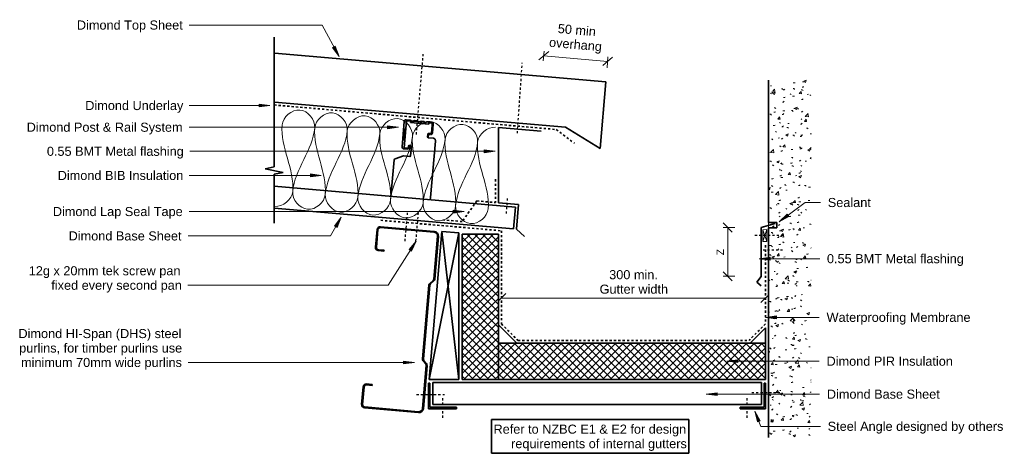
# Model space of a CAD drawing. Header units: millimetres. Extents: x 1615 to 3615, y 2425 to 7080.
# Tile 2 of 2: x 1615 to 2969, y 6484 to 7080. Entities that reach past the tile are written whole.
import ezdxf

# ---------------------------------------------------------------- set-up
doc = ezdxf.new("R2010")
doc.units = ezdxf.units.MM
doc.linetypes.add('Dash', pattern=[6, 3, -3])
for name, color, linetype, lineweight in [('A-DETL', 90, 'Continuous', 18), ('A-DETL-GENF', 92, 'Continuous', 18), ('A-DETL-MEDM', 33, 'Continuous', 35), ('A-DETL-THIN', 151, 'Continuous', 18), ('Advanced Standard System_dwg', 8, 'Continuous', 18), ('G-ANNO-TEXT', 231, 'Continuous', 9)]:
    doc.layers.add(name, color=color, linetype=linetype, lineweight=lineweight)
doc.styles.add('Arial', font='arial.ttf', dxfattribs={"height": 12.5})
doc.styles.add('Arial_1', font='arial.ttf', dxfattribs={"height": 10})
pattern_1 = [(45, (0, 0), (-5.303301, 5.303301), []), (135, (0, 0), (-5.303301, -5.303301), [])]

# ---------------------------------------------------------------- blocks, each defined once
blk = doc.blocks.new('Advanced Standard System_dwg__ArchTick-320487-Internal Membrane Gutter Detail')
at = {"lineweight": 18}
blk.add_line((-0.5, -0.5), (0.5, 0.5), dxfattribs=at)
blk = doc.blocks.new('Advanced Standard System_dwg__ArchTick-V1-Internal Membrane Gutter Detail')
at = {"lineweight": 18}
blk.add_line((-0.5, -0.5), (0.32, 0.32), dxfattribs=at)

msp = doc.modelspace()

# ---------------------------------------------------------------- hatches: boundary and pattern name
at = {"layer": 'A-DETL-GENF'}
h = msp.add_hatch(dxfattribs=at)
h.set_pattern_fill('FP_2', color=8, style=0, pattern_type=2)
h.set_pattern_definition([(50, (559.835, 6074.327), (36.4365, -3.1877), [3.81, -41.91]), (355, (559.835, 6074.327), (-7.04845, 38.2117), [3.048, -33.528]), (100.451, (562.87, 6074.06), (29.38857, 35.02294), [3.238, -35.618]), (46.184, (559.835, 6084.487), (54.21606, -8.4084), [5.715, -62.865]), (96.636, (564.353, 6083.786), (47.4805, 49.4854), [4.857, -53.427]), (351.184, (559.835, 6084.487), (47.481, 49.4846), [4.572, -50.292]), (21, (564.915, 6081.947), (30.32265, -20.4528), [3.81, -41.91]), (326, (564.915, 6081.947), (12.3607, 36.8379), [3.048, -33.528]), (71.451, (567.442, 6080.243), (42.6833, 16.3839), [3.238, -35.618]), (37.5, (559.835, 6074.327), (0.61807, 16.91082), [1.676, -31.445, 1.676, -32.36, -33.655]), (37.5, (559.835, 6074.327), (0.61807, 16.91082), [-67.157, 0, -33.655]), (37.5, (559.835, 6074.327), (0.61807, 16.91082), [0, -67.158, 1.676, -31.979]), (7.5, (559.835, 6074.327), (13.36414, 20.03578), [1.676, -17.729, 1.676, -30.683, -12.827]), (7.5, (559.835, 6074.327), (13.36414, 20.03578), [-51.764, 0, -12.827]), (7.5, (559.835, 6074.327), (13.36414, 20.03578), [0, -51.765, 1.676, -11.151]), (327.5, (548.507, 6074.327), (27.11816, -1.14606), [1.676, -11.024, 1.676, -37.948, -52.578]), (327.5, (548.507, 6074.327), (27.11816, -1.14606), [-52.324, 0, -52.578]), (327.5, (548.507, 6074.327), (27.11816, -1.14606), [0, -52.324, 1.676, -50.902]), (317.5, (543.427, 6074.327), (29.6258, 5.08507), [1.676, -14.834, 1.676, -24.638, -37.338]), (317.5, (543.427, 6074.327), (29.6258, 5.08507), [-42.824, 0, -37.338]), (317.5, (543.427, 6074.327), (29.6258, 5.08507), [0, -42.824, 1.676, -35.662])])
h.paths.add_polyline_path([(2645, 6505.6), (2703.6, 6505.6), (2703.6, 6997.1), (2645, 6997.1)])
h = msp.add_hatch(dxfattribs=at)
h.set_pattern_fill('FP_1', color=9, style=0, pattern_type=2)
h.set_pattern_definition(pattern_1)
h.paths.add_polyline_path([(2223.8, 6585.3), (2273.8, 6585.3), (2273.8, 6785.3), (2223.8, 6785.3)])
h = msp.add_hatch(dxfattribs=at)
h.set_pattern_fill('FP_1', color=9, style=0, pattern_type=2)
h.set_pattern_definition(pattern_1)
h.paths.add_polyline_path([(2273.8, 6635.3), (2273.8, 6585.3), (2641, 6585.3), (2641, 6635.3)])
at = {"layer": 'G-ANNO-TEXT'}
for points in [[(2054.4, 7029.3), (2049.1, 7043.4), (2045.6, 7041.6)], [(1959.4, 6962), (1944.4, 6964), (1944.4, 6960.1)], [(2136.1, 6932.2), (2121.1, 6934.2), (2121.1, 6930.2)], [(2269.2, 6899.1), (2254.2, 6901.1), (2254.2, 6897.1)], [(2030, 6866), (2015, 6868), (2015, 6864)], [(2226.5, 6816.3), (2211.5, 6818.3), (2211.5, 6814.3)], [(2660, 6802.4), (2673.3, 6809.7), (2670.9, 6812.9)], [(2057.5, 6808.4), (2048.3, 6796.4), (2051.8, 6794.4)], [(2160.6, 6775.6), (2150.9, 6764), (2154.2, 6761.9)], [(2632.4, 6751.5), (2647.4, 6749.5), (2647.4, 6753.5)], [(2641.2, 6670.9), (2656.2, 6669), (2656.2, 6672.9)], [(2158, 6608.9), (2143, 6610.9), (2143, 6607)], [(2588, 6610.7), (2603, 6608.7), (2603, 6612.6)], [(2559.4, 6565.3), (2574.4, 6563.4), (2574.4, 6567.3)], [(2626.3, 6542.1), (2630, 6527.4), (2633.6, 6528.9)]]:
    msp.add_hatch(color=7, dxfattribs=at).paths.add_polyline_path(points)

# ---------------------------------------------------------------- linework, layer by layer
at = {"layer": 'A-DETL', "linetype": 'Dash', "lineweight": 25}
for p, q in [((2160.8, 6922.4), (2170.3, 7032.5)), ((2299.7, 6923.9), (2306.5, 7020.8)), ((2284.7, 6813.5), (2286.5, 6837.4)), ((2148.2, 6814.6), (2144.7, 6774.7)), ((2163.2, 6814.6), (2159.7, 6774.7)), ((2626.4, 6784), (2665, 6784)), ((2637.6, 6763.6), (2664.9, 6763.6)), ((2161, 6564.8), (2199.5, 6564.8)), ((2196.6, 6559.8), (2196.6, 6531.5)), ((2615.5, 6559.8), (2615.5, 6531.5)), ((2622.1, 6567.8), (2660.7, 6567.8))]:
    msp.add_line(p, q, dxfattribs=at)
at = {"layer": 'A-DETL', "linetype": 'Dash', "lineweight": 35}
for p, q in [((1965.3, 6962.8), (2353.3, 6929.1)), ((2353.3, 6929.1), (2378.1, 6910.3)), ((2269.8, 6860.6), (2269.8, 6828.7)), ((2244, 6830.9), (2223.8, 6802.6)), ((2244, 6830.9), (2269.8, 6828.7)), ((2111.8, 6804.3), (2277.8, 6789.9)), ((2223.8, 6802.6), (2197.2, 6804.9)), ((2277.8, 6789.9), (2277.8, 6662)), ((2641, 6770.1), (2641, 6662)), ((2277.8, 6662), (2300.5, 6639.3)), ((2641, 6662), (2618.3, 6639.3)), ((2300.5, 6639.3), (2618.3, 6639.3))]:
    msp.add_line(p, q, dxfattribs=at)
at = {"layer": 'A-DETL'}
for points in [[(2021, 6931.5), (2021.9, 6942.1), (2001.6, 6967.7), (1977.1, 6946), (1976.1, 6935.4)], [(2065.8, 6927.5), (2066.7, 6938.1), (2046.4, 6963.8), (2021.9, 6942.1), (2021, 6931.5)], [(2110.6, 6923.6), (2111.6, 6934.2), (2091.2, 6959.8), (2066.7, 6938.1), (2065.8, 6927.5)], [(1976.1, 6935.4), (1973.4, 6904.6), (1993.4, 6874.6), (1990.7, 6843.8)], [(2155.5, 6919.7), (2156.4, 6930.2), (2136.1, 6955.9), (2111.6, 6934.2), (2110.6, 6923.6)], [(2200.3, 6915.7), (2201.2, 6926.3), (2180.9, 6951.9), (2156.4, 6930.2), (2155.5, 6919.7)], [(2245.1, 6911.8), (2246, 6922.3), (2225.7, 6948), (2201.2, 6926.3), (2200.3, 6915.7)], [(1990.7, 6843.8), (1993.4, 6874.6), (2018.3, 6900.7), (2021, 6931.5)], [(2021, 6931.5), (2018.3, 6900.7), (2038.2, 6870.7), (2035.5, 6839.9)], [(2035.5, 6839.9), (2038.2, 6870.7), (2063.1, 6896.7), (2065.8, 6927.5)], [(2065.8, 6927.5), (2063.1, 6896.7), (2083, 6866.7), (2080.3, 6835.9)], [(2080.3, 6835.9), (2083, 6866.7), (2107.9, 6892.8), (2110.6, 6923.6)], [(2110.6, 6923.6), (2107.9, 6892.8), (2127.9, 6862.8), (2125.2, 6832)], [(2269.5, 6932.2), (2258.9, 6933.1), (2246, 6922.3), (2245.1, 6911.8)], [(2125.2, 6832), (2127.9, 6862.8), (2152.7, 6888.9), (2155.5, 6919.7)], [(2155.5, 6919.7), (2152.7, 6888.9), (2172.7, 6858.8), (2170, 6828)], [(2170, 6828), (2172.7, 6858.8), (2197.6, 6884.9), (2200.3, 6915.7)], [(2200.3, 6915.7), (2197.6, 6884.9), (2217.5, 6854.9), (2214.8, 6824.1)], [(2214.8, 6824.1), (2217.5, 6854.9), (2242.4, 6881), (2245.1, 6911.8)], [(2245.1, 6911.8), (2242.4, 6881), (2262.3, 6851), (2259.6, 6820.1)], [(1990.7, 6843.8), (1989.7, 6833.2), (1976.9, 6822.4), (1966.3, 6823.4)], [(2035.5, 6839.9), (2034.6, 6829.3), (2010.1, 6807.6), (1989.7, 6833.2), (1990.7, 6843.8)], [(2080.3, 6835.9), (2079.4, 6825.4), (2054.9, 6803.6), (2034.6, 6829.3), (2035.5, 6839.9)], [(2125.2, 6832), (2124.2, 6821.4), (2099.7, 6799.7), (2079.4, 6825.4), (2080.3, 6835.9)], [(2170, 6828), (2169.1, 6817.5), (2144.6, 6795.7), (2124.2, 6821.4), (2125.2, 6832)], [(2214.8, 6824.1), (2213.9, 6813.5), (2189.4, 6791.8), (2169.1, 6817.5), (2170, 6828)], [(2259.6, 6820.1), (2258.7, 6809.6), (2234.2, 6787.9), (2213.9, 6813.5), (2214.8, 6824.1)]]:
    msp.add_open_spline(points, degree=3, dxfattribs=at)
at = {"layer": 'A-DETL-MEDM'}
for p, q in [((1965.3, 7056), (1965.3, 6877.6)), ((1965.7, 7034), (2421.3, 6994.5)), ((2421.3, 6994.5), (2413.4, 6902.8)), ((2645, 6997.1), (2645, 6801.2)), ((2365.7, 6932.1), (1965.7, 6966.8)), ((2141.1, 6905.1), (2144.1, 6940.1)), ((2143.8, 6903.7), (2147.1, 6941)), ((2146.8, 6942.3), (2152.2, 6941.8)), ((2147.1, 6941), (2153, 6940.5)), ((2153, 6940.5), (2152.9, 6938.5)), ((2152.9, 6938.5), (2177.9, 6936.3)), ((2153.3, 6941.5), (2154.7, 6940.5)), ((2155.8, 6940.4), (2157.4, 6941.1)), ((2158.5, 6941.3), (2161.2, 6941)), ((2162.2, 6940.7), (2163.7, 6939.7)), ((2164.8, 6939.6), (2166.4, 6940.3)), ((2167.5, 6940.5), (2170.1, 6940.3)), ((2171.2, 6939.9), (2172.6, 6939)), ((2173.7, 6938.9), (2175.3, 6939.5)), ((2176.4, 6939.7), (2181.8, 6939.2)), ((2177.9, 6936.3), (2178, 6938.3)), ((2178, 6938.3), (2181.7, 6938)), ((2182.5, 6935.2), (2181.5, 6923.5)), ((2184, 6936.6), (2182.9, 6924.6)), ((2176.7, 6922.9), (2176.3, 6918.9)), ((2180, 6922.4), (2176.7, 6923.1)), ((2177.4, 6922.6), (2176.8, 6918)), ((2177.2, 6917.8), (2177.4, 6922.6)), ((2177.4, 6922.6), (2177.6, 6923.8)), ((2177.4, 6923.8), (2177.4, 6922.6)), ((2181.5, 6923.5), (2177.8, 6923.8)), ((2332.5, 6926.9), (2273.8, 6932)), ((2273.8, 6932), (2273.8, 6828.4)), ((2413.4, 6902.8), (2365.7, 6932.1)), ((2151.2, 6906.7), (2151, 6904.5)), ((2153, 6907.1), (2151.1, 6907.3)), ((2177.2, 6917.8), (2183.7, 6917.3)), ((2187.1, 6913.2), (2180.3, 6835.6)), ((2148.4, 6902.3), (2143.4, 6902.4)), ((2148.7, 6903.3), (2143.8, 6903.7)), ((2150, 6906.3), (2149.9, 6904.3)), ((2152.7, 6892.8), (2153.9, 6906)), ((2125.8, 6837.2), (2130.1, 6887.2)), ((2131.5, 6888.9), (2143, 6892.7)), ((2143, 6892.7), (2151.6, 6891.9)), ((1965.3, 6877.6), (1952.8, 6875.1)), ((1952.8, 6875.1), (1977.8, 6870.1)), ((1977.8, 6870.1), (1965.3, 6867.6)), ((1965.3, 6867.6), (1965.3, 6800.4)), ((1965.3, 6851.1), (2297.1, 6822.3)), ((2180.3, 6835.6), (2180, 6832.5)), ((2273.8, 6828.4), (2301.4, 6826)), ((2301.4, 6826), (2298.5, 6792.1)), ((2294.5, 6792.4), (1965.3, 6821)), ((2294.5, 6792.4), (2297.1, 6822.3)), ((2654.3, 6800.1), (2635, 6794.4)), ((2645, 6801.2), (2656.5, 6801.2)), ((2656.5, 6801.2), (2656.5, 6794)), ((2104.6, 6767.3), (2106.7, 6791.7)), ((2105.8, 6767.2), (2108, 6791.6)), ((2111.2, 6794.3), (2185.4, 6787.8)), ((2111.3, 6795.5), (2185.5, 6789)), ((2178.3, 6585.3), (2195.8, 6789)), ((2219, 6787), (2178.3, 6585.3)), ((2195.8, 6789), (2219, 6787)), ((2195.8, 6789), (2219, 6585.3)), ((2219, 6585.3), (2219, 6787)), ((2223.8, 6785.3), (2273.8, 6785.3)), ((2223.8, 6585.3), (2223.8, 6785.3)), ((2273.8, 6785.3), (2273.8, 6585.3)), ((2298.5, 6792.1), (2309.6, 6782.2)), ((2635, 6794.4), (2635, 6727.2)), ((2645, 6794), (2645, 6505.6)), ((2656.5, 6794), (2645, 6794)), ((2190, 6782.3), (2184.8, 6723.5)), ((2191.2, 6782.2), (2186, 6723.4)), ((2108.4, 6762.7), (2116.1, 6762)), ((2116.3, 6763.2), (2108.5, 6763.9)), ((2116.1, 6762), (2116.3, 6763.2)), ((2183.8, 6721.5), (2179.6, 6718)), ((2184.5, 6720.5), (2180.3, 6717)), ((2635, 6727.2), (2629.1, 6719.1)), ((2629.1, 6719.1), (2635, 6714.1)), ((2178, 6715.1), (2169.1, 6614.1)), ((2179.3, 6715), (2170.4, 6614)), ((2273.8, 6660.4), (2298.8, 6635.3)), ((2641, 6656.4), (2620, 6635.3)), ((2641, 6635.3), (2641, 6656.4)), ((2273.8, 6585.3), (2273.8, 6635.3)), ((2273.8, 6635.3), (2641, 6635.3)), ((2641, 6635.3), (2641, 6585.3)), ((2173.7, 6606.7), (2170.1, 6610.9)), ((2174.6, 6607.6), (2171.1, 6611.8)), ((2174.3, 6604.6), (2169.2, 6545.8)), ((2175.6, 6604.5), (2170.4, 6545.6)), ((2219, 6585.3), (2178.3, 6585.3)), ((2273.8, 6585.3), (2223.8, 6585.3)), ((2641, 6585.3), (2273.8, 6585.3)), ((2085.5, 6551.1), (2087.7, 6575.5)), ((2086.8, 6551), (2088.9, 6575.4)), ((2099.9, 6577.4), (2092.2, 6578.1)), ((2092.3, 6579.4), (2100, 6578.7)), ((2100, 6578.7), (2099.9, 6577.4)), ((2177.4, 6545.3), (2177.4, 6580.3)), ((2177.4, 6580.3), (2179.4, 6580.3)), ((2179.4, 6580.3), (2179.4, 6547.3)), ((2635.3, 6581.3), (2183.4, 6581.3)), ((2183.4, 6581.3), (2183.4, 6551.3)), ((2635.3, 6581.3), (2635.3, 6551.3)), ((2641, 6580.3), (2639, 6580.3)), ((2639, 6580.3), (2639, 6547.3)), ((2641, 6545.3), (2641, 6580.3)), ((2163.6, 6540), (2089.4, 6546.5)), ((2163.7, 6541.2), (2089.5, 6547.7)), ((2216.1, 6545.3), (2177.4, 6545.3)), ((2179.4, 6547.3), (2216.1, 6547.3)), ((2183.4, 6551.3), (2635.3, 6551.3)), ((2216.1, 6547.3), (2216.1, 6545.3)), ((2606, 6547.3), (2606, 6545.3)), ((2639, 6547.3), (2606, 6547.3)), ((2606, 6545.3), (2641, 6545.3)), ((2264.3, 6530.3), (2535.4, 6530.3)), ((2264.3, 6484.1), (2264.3, 6530.3)), ((2535.4, 6530.3), (2535.4, 6484.1)), ((2535.4, 6484.1), (2264.3, 6484.1))]:
    msp.add_line(p, q, dxfattribs=at)
for centre, radius, start, end in [((2146.6, 6939.9), 2.45, 84.9962, 174.9962), ((2152, 6939.4), 2.45, 58.6648, 84.9962), ((2155.4, 6941.6), 1.25, 238.6648, 291.3275), ((2158.3, 6938.8), 2.45, 84.9962, 111.3275), ((2161, 6938.6), 2.45, 58.6648, 84.9962), ((2164.3, 6940.8), 1.25, 238.6648, 291.3275), ((2167.3, 6938), 2.45, 84.9962, 111.3275), ((2169.9, 6937.8), 2.45, 58.6648, 84.9962), ((2173.3, 6940), 1.25, 238.6648, 291.3275), ((2176.2, 6937.3), 2.45, 84.9962, 111.3275), ((2178.5, 6935.5), 4.02, 354.9962, 38.5766), ((2181.5, 6936.8), 2.45, 354.9962, 84.9962), ((2177.7, 6922.8), 1, 84.9962, 174.9962), ((2180.5, 6924.8), 2.45, 258.9962, 354.9962), ((2151, 6906.3), 1, 84.9962, 174.9962), ((2152.9, 6906.1), 1, 354.9962, 84.9962), ((2177.3, 6918.8), 1, 174.9962, 263.9009), ((2143.5, 6904.9), 2.45, 174.9962, 267.8562), ((2148.5, 6904.7), 2.45, 267.8562, 354.9962), ((2148.7, 6904.5), 1.2, 269.7733, 354.9962), ((2132.1, 6887), 2.01, 108.4174, 174.9962), ((2151.7, 6892.9), 1, 264.9962, 354.9962), ((2110.9, 6791.3), 4.25, 84.9732, 174.9732), ((2110.9, 6791.3), 3, 84.9732, 174.9732), ((2185, 6782.8), 5, 354.9732, 84.9732), ((2185, 6782.8), 6.25, 354.9732, 84.9732), ((2108.8, 6766.9), 4.25, 174.9732, 264.9732), ((2108.8, 6766.9), 3, 174.9732, 264.9732), ((2182.3, 6714.7), 4.25, 129.303, 174.9732), ((2181.8, 6723.8), 3, 311.3618, 354.9732), ((2181.8, 6723.8), 4.25, 310.2531, 354.9732), ((2182.3, 6714.7), 3, 129.9732, 174.9732), ((2173.4, 6613.7), 4.25, 174.9732, 220.6433), ((2173.4, 6613.7), 3, 174.9732, 219.9732), ((2171.3, 6604.8), 3, 354.9732, 38.5846), ((2171.3, 6604.8), 4.25, 354.9732, 39.6933), ((2091.9, 6575.1), 4.25, 84.9732, 174.9732), ((2091.9, 6575.1), 3, 84.9732, 174.9732), ((2089.8, 6550.7), 4.25, 174.9732, 264.9732), ((2089.8, 6550.7), 3, 174.9732, 264.9732), ((2164.2, 6546.2), 6.25, 264.9732, 354.9732), ((2164.2, 6546.2), 5, 264.9732, 354.9732)]:
    msp.add_arc(centre, radius, start, end, dxfattribs=at)
for points, knots in [([(2153.7, 6938.6), (2156.4, 6940.1), (2162.3, 6941.7), (2168, 6939.1), (2170.3, 6937.1)], [0.9208253, 0.9208253, 0.9208253, 0.9208253, 1.4142136, 1.908793, 1.908793, 1.908793, 1.908793]), ([(2183.7, 6917.3), (2184.3, 6917.2), (2185.1, 6916.9), (2186, 6916.3), (2186.6, 6915.5), (2187, 6914.5), (2187.1, 6913.6), (2187.1, 6913.2)], [0, 0, 0, 0, 0.285714, 0.428571, 0.571429, 0.785714, 1, 1, 1, 1])]:
    msp.add_open_spline(points, degree=3, knots=knots, dxfattribs=at)
for points in [[(2144.5, 6913.5), (2144, 6917.5), (2143.8, 6921.5), (2144.2, 6925.5)], [(2144.2, 6925.5), (2144.4, 6927.4), (2145, 6929.3), (2146.1, 6931.1)]]:
    msp.add_open_spline(points, degree=3, dxfattribs=at)
at = {"layer": 'A-DETL-THIN'}
for p, q in [((2335.4, 7023.3), (2336.5, 7036.6)), ((2336, 7030.4), (2423.8, 7022.7)), ((2423, 7013.8), (2424.3, 7029)), ((2645, 6997.1), (2645, 6505.6)), ((2599, 6794.4), (2582.7, 6794.4)), ((2589, 6794.4), (2589, 6727.3)), ((2642.9, 6791.7), (2637.2, 6791.4)), ((2642.9, 6791.7), (2637.2, 6775.2)), ((2637.2, 6791.4), (2637.2, 6775.2)), ((2637.2, 6791.4), (2642.9, 6775.2)), ((2642.9, 6775.2), (2642.9, 6791.7)), ((2637.2, 6775.2), (2642.9, 6775.2)), ((2599, 6727.3), (2582.7, 6727.3)), ((2641, 6697.4), (2277.8, 6697.4))]:
    msp.add_line(p, q, dxfattribs=at)
at = {"layer": 'G-ANNO-TEXT', "color": 250}
for p, q in [((2031.3, 7072.7), (1848.5, 7072.7)), ((2054.4, 7029.3), (2031.3, 7072.7)), ((2049.1, 7043.4), (2045.6, 7041.6)), ((2054.4, 7029.3), (2049.1, 7043.4)), ((2045.6, 7041.6), (2054.4, 7029.3)), ((1959.4, 6962), (1848.4, 6962)), ((1959.4, 6962), (1944.4, 6964)), ((1944.4, 6964), (1944.4, 6960.1)), ((1944.4, 6960.1), (1959.4, 6962)), ((2136.1, 6932.2), (2121.1, 6934.2)), ((2121.1, 6934.2), (2121.1, 6930.2)), ((2136.1, 6932.2), (1848.5, 6932.2)), ((2121.1, 6930.2), (2136.1, 6932.2)), ((2269.2, 6899.1), (1849.2, 6899.1)), ((2269.2, 6899.1), (2254.2, 6901.1)), ((2254.2, 6901.1), (2254.2, 6897.1)), ((2254.2, 6897.1), (2269.2, 6899.1)), ((2030, 6866), (2015, 6868)), ((2015, 6868), (2015, 6864)), ((2030, 6866), (1848.1, 6866)), ((2015, 6864), (2030, 6866)), ((2660, 6802.4), (2695.7, 6828.7)), ((2695.7, 6828.7), (2716.7, 6828.7)), ((2226.5, 6816.3), (1848.1, 6816.3)), ((2226.5, 6816.3), (2211.5, 6818.3)), ((2211.5, 6818.3), (2211.5, 6814.3)), ((2211.5, 6814.3), (2226.5, 6816.3)), ((2670.9, 6812.9), (2660, 6802.4)), ((2673.3, 6809.7), (2670.9, 6812.9)), ((2057.5, 6808.4), (2042.9, 6782.9)), ((2057.5, 6808.4), (2048.3, 6796.4)), ((2051.8, 6794.4), (2057.5, 6808.4)), ((2660, 6802.4), (2673.3, 6809.7)), ((2048.3, 6796.4), (2051.8, 6794.4)), ((2042.9, 6782.9), (1846.7, 6782.9)), ((2160.6, 6775.6), (2121.8, 6715.1)), ((2160.6, 6775.6), (2150.9, 6764)), ((2154.2, 6761.9), (2160.6, 6775.6)), ((2150.9, 6764), (2154.2, 6761.9)), ((2647.4, 6753.5), (2632.4, 6751.5)), ((2632.4, 6751.5), (2647.4, 6749.5)), ((2632.4, 6751.5), (2712.2, 6751.5)), ((2647.4, 6749.5), (2647.4, 6753.5)), ((2712.2, 6751.5), (2715.5, 6751.5)), ((2121.8, 6715.1), (1846.5, 6715.1)), ((2656.2, 6672.9), (2641.2, 6670.9)), ((2641.2, 6670.9), (2656.2, 6669)), ((2641.2, 6670.9), (2715, 6670.9)), ((2656.2, 6669), (2656.2, 6672.9)), ((2158, 6608.9), (1846.7, 6608.9)), ((2158, 6608.9), (2143, 6610.9)), ((2143, 6610.9), (2143, 6607)), ((2143, 6607), (2158, 6608.9)), ((2603, 6612.6), (2588, 6610.7)), ((2588, 6610.7), (2603, 6608.7)), ((2588, 6610.7), (2715, 6610.7)), ((2603, 6608.7), (2603, 6612.6)), ((2574.4, 6567.3), (2559.4, 6565.3)), ((2559.4, 6565.3), (2574.4, 6563.4)), ((2559.4, 6565.3), (2715.4, 6565.3)), ((2574.4, 6563.4), (2574.4, 6567.3)), ((2626.3, 6542.1), (2630, 6527.4)), ((2633.6, 6528.9), (2626.3, 6542.1)), ((2626.3, 6542.1), (2634.6, 6521.1)), ((2630, 6527.4), (2633.6, 6528.9)), ((2634.6, 6521.1), (2716.5, 6521.1))]:
    msp.add_line(p, q, dxfattribs=at)

# ---------------------------------------------------------------- block references
at = {"layer": 'Advanced Standard System_dwg', "color": 7, "xscale": 12.5, "yscale": 12.5, "zscale": 12.5}
for name, p, rotation in [('Advanced Standard System_dwg__ArchTick-320487-Internal Membrane Gutter Detail', (2336, 7030.4), 175.0405296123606), ('Advanced Standard System_dwg__ArchTick-320487-Internal Membrane Gutter Detail', (2423.8, 7022.7), 355.0405296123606), ('Advanced Standard System_dwg__ArchTick-320487-Internal Membrane Gutter Detail', (2589, 6794.4), 90), ('Advanced Standard System_dwg__ArchTick-320487-Internal Membrane Gutter Detail', (2589, 6727.3), 270), ('Advanced Standard System_dwg__ArchTick-V1-Internal Membrane Gutter Detail', (2277.8, 6697.4), 180)]:
    msp.add_blockref(name, p, dxfattribs=dict(at, rotation=rotation))
msp.add_blockref('Advanced Standard System_dwg__ArchTick-V1-Internal Membrane Gutter Detail', (2641, 6697.4), dxfattribs=at)

# ---------------------------------------------------------------- texts
at = {"layer": 'G-ANNO-TEXT', "color": 7, "char_height": 12.5, "attachment_point": 1, "style": 'Arial'}
for s, insert, width in [('Dimond Top Sheet', (1693.9, 7078.9), 175.169), ('Dimond Underlay', (1705.4, 6968.3), 161.139), ('Dimond Post & Rail System', (1624.8, 6938.5), 258.945), ('0.55 BMT Metal flashing', (1652.6, 6905.4), 226.076), ('Dimond BIB Insulation', (1667.5, 6872.2), 206.835), ('Sealant', (2726.7, 6835), 70.549), ('Dimond Lap Seal Tape', (1660.8, 6822.6), 214.852), ('Dimond Base Sheet', (1682.5, 6789.1), 186.793), ('0.55 BMT Metal flashing', (2725.5, 6757.8), 226.076), ('12g x 20mm tek screw pan', (1627.7, 6741.2), 253.333), ('300 min.', (2426, 6735.8), 80.57), ('fixed every second pan', (1658.7, 6721.3), 215.654), ('Gutter width', (2412.8, 6715.9), 112.637), ('Waterproofing Membrane', (2725, 6677.2), 239.304), ('Dimond HI-Span (DHS) steel', (1613.5, 6654.9), 270.57), ('purlins, for timber purlins use', (1614.5, 6635), 269.367), ('minimum 70mm wide purlins', (1617.1, 6615.2), 266.16), ('Dimond PIR Insulation', (2725, 6616.9), 208.038), ('Dimond Base Sheet', (2725.4, 6571.6), 186.793), ('Steel Angle designed by others', (2726.5, 6527.4), 290.211), ('Refer to NZBC E1 & E2 for design', (2266.9, 6523.5), 320.675), ('requirements of internal gutters', (2291.1, 6503.6), 291.413)]:
    msp.add_mtext(s, dxfattribs=dict(at, insert=insert, width=width))
at = {"layer": 'G-ANNO-TEXT', "color": 7, "attachment_point": 1}
for s, insert, char_height, width, rotation, style in [('50 min', (2356, 7074.3), 12.5, 62.932, 355.0405, 'Arial'), ('overhang', (2344, 7055.4), 12.5, 87.384, 355.0405, 'Arial'), ('Z', (2573.8, 6756.3), 10, 10.422, 90, 'Arial_1')]:
    msp.add_mtext(s, dxfattribs=dict(at, insert=insert, char_height=char_height, width=width, rotation=rotation, style=style))

doc.saveas('drawing.dxf')
